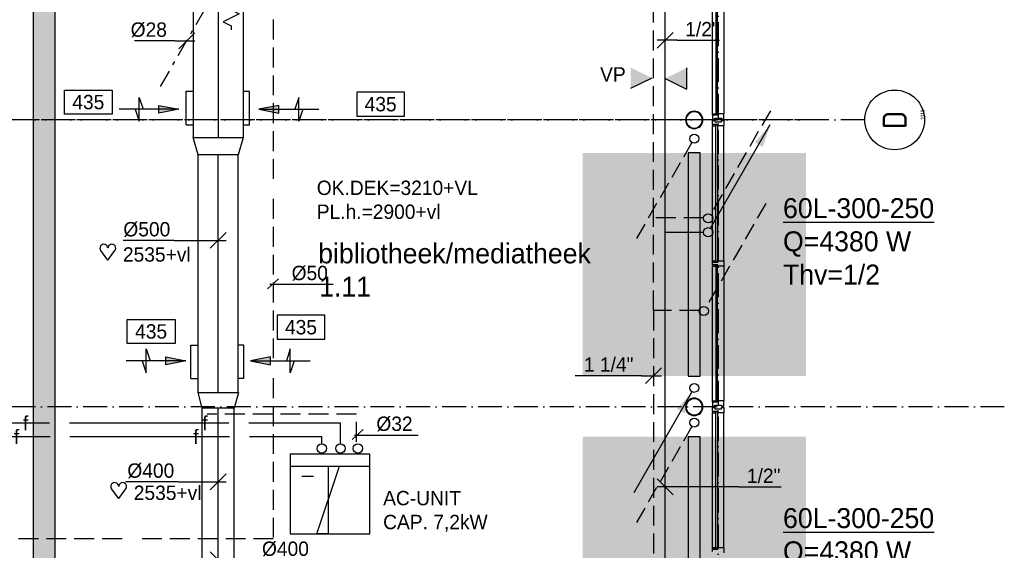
# Model space of a CAD drawing. Extents: x -41378 to 114803, y -24080 to 82188.
# Tile 87 of 137: x 57430 to 69780, y 24827 to 31485. Entities that reach past the tile are written whole.
import ezdxf
from ezdxf.enums import TextEntityAlignment as Align

# ---------------------------------------------------------------- set-up
doc = ezdxf.new("R2010")
doc.units = 0
doc.header["$LTSCALE"] = 50
for name, pattern in [('2322102', [45, 5, -2, 5, -2, 5, -2, 5, -2, 5, -2, 5, -5]), ('2322107', [2000, 1000, 1000]), ('2322108', [7, 5, -2]), ('2322140', [45, 40, -5]), ('CENTER2', [11.25, 7.5, -1.25, 1.25, -1.25]), ('DASHDOT', [9, 6, -1.5, 0, -1.5]), ('DOT2', [1.25, 0, -1.25]), ('LURETOUR', [6, 4, -2])]:
    doc.linetypes.add(name, pattern=pattern)
doc.layers.get('0').update_dxf_attribs({"linetype": 'CONTINUOUS'})
doc.layers.get('DEFPOINTS').update_dxf_attribs({"linetype": 'CONTINUOUS'})
for name, color, linetype in [('AL$7----_STRAMIEN', 1, 'DASHDOT'), ('AL22----_BINNENWAND', 7, 'CONTINUOUS'), ('AL28----_KONSTRUKTIE', 3, 'CONTINUOUS'), ('AL31----_BUITENKOZ', 7, 'CONTINUOUS'), ('ALN-----_BLOCKNAAM', 2, 'CONTINUOUS'), ('ALXOU---_GLAS', 7, 'CONTINUOUS'), ('BOUW', 8, 'CONTINUOUS'), ('KABELGGOOT1', 8, 'CONTINUOUS'), ('WI561---', 1, 'CONTINUOUS'), ('WL$1----', 3, 'CONTINUOUS'), ('WL531---', 4, 'CONTINUOUS'), ('WL5448--', 4, 'CONTINUOUS'), ('WL5502--', 4, 'CONTINUOUS'), ('WL561---', 4, 'CONTINUOUS'), ('WL561---_AANVOER', 4, 'CONTINUOUS'), ('WL561---_RETOUR', 4, 'CONTINUOUS'), ('WL5627--', 4, 'CONTINUOUS'), ('WL570---', 3, 'CONTINUOUS'), ('WL570---_HARTLIJN', 7, 'CONTINUOUS'), ('WL570---_RETOUR', 3, 'CONTINUOUS'), ('WL570---_TOEVOER', 3, 'CONTINUOUS'), ('WM5448--', 1, 'CONTINUOUS'), ('WM5502--', 1, 'CONTINUOUS'), ('WM561---', 1, 'CONTINUOUS'), ('WM570---', 1, 'CONTINUOUS')]:
    doc.layers.add(name, color=color, linetype=linetype)
doc.layers.get('0').freeze()
doc.styles.add('BURO-018', font='BUROFONT.shx', dxfattribs={"height": 90})
doc.styles.add('BURO-025', font='BUROFONT.shx', dxfattribs={"height": 250})
doc.styles.get("Standard").update_dxf_attribs({"font": 'ISOCP'})
doc.dimstyles.new('CEES', dxfattribs={"dimscale": 100, "dimtxt": 3, "dimasz": 3, "dimexe": 1, "dimexo": 1, "dimgap": 1.5, "dimtad": 0, "dimdec": 0, "dimzin": 0, "dimtxsty": 'BURO-018', "dimcen": -3, "dimdle": 1.25, "dimclrd": 1, "dimclre": 1, "dimclrt": 1, "dimazin": 3, "dimtfac": 0.75, "dimtdec": 0, "dimtofl": 0, "dimtmove": 0, "dimatfit": 3, "dimtvp": 1.5, "dimtolj": 1, "dimtzin": 0})

# ---------------------------------------------------------------- blocks, each defined once
blk = doc.blocks.new('2322401')
at = {"color": 0, "linetype": 'CONTINUOUS'}
for p, q in [((-0.5, 0.5, 1), (-0.5, 0.5)), ((-0.5, 0.5, 1), (-0.5, -0.5, 1)), ((0.5, 0.5, 1), (-0.5, 0.5, 1)), ((0.5, 0.5), (-0.5, 0.5)), ((-0.5, 0.5), (-0.5, -0.5)), ((0.5, 0.5, 1), (0.5, 0.5)), ((0.5, -0.5, 1), (0.5, 0.5, 1)), ((0.5, -0.5), (0.5, 0.5)), ((-0.5, -0.5, 1), (-0.5, -0.5)), ((-0.5, -0.5, 1), (0.5, -0.5, 1)), ((-0.5, -0.5), (0.5, -0.5)), ((0.5, -0.5, 1), (0.5, -0.5))]:
    blk.add_line(p, q, dxfattribs=at)
blk = doc.blocks.new('CVHATCH4')
at = {"color": 0, "linetype": 'DOT2'}
blk.add_lwpolyline([(-0.5, 0, 1, 1, 0), (0.5, 0, 1, 1, 0)], format="xyseb", dxfattribs=at)
blk = doc.blocks.new('LDV2108')
at = {"color": 0, "linetype": 'CONTINUOUS'}
for p, q in [((-0.25, -0.43), (-1.19, -2.06)), ((-1.56, -2.71), (-2.5, -4.33)), ((-2.87, -4.98), (-3.81, -6.6)), ((-4.19, -7.25), (-5.12, -8.88)), ((-5.5, -9.53), (-6.44, -11.15))]:
    blk.add_line(p, q, dxfattribs=at)
blk.add_lwpolyline([(-6.75, -11.69, 0, 1, 0), (-5.5, -9.53, 1, 1, 0)], format="xyseb", dxfattribs=at)
blk.add_circle((0, 0), 0.5, dxfattribs=at)
blk = doc.blocks.new('LDV4107')
at = {"color": 0, "linetype": 'CONTINUOUS'}
blk.add_line((-0.25, -0.43), (-6.75, -11.69), dxfattribs=at)
blk.add_lwpolyline([(-0.25, -0.43, 0, 1, 0), (-1.5, -2.6, 1, 1, 0)], format="xyseb", dxfattribs=at)
blk.add_circle((0, 0), 0.5, dxfattribs=at)
blk = doc.blocks.new('2322615')
at = {"color": 0, "linetype": 'CONTINUOUS'}
for p, q in [((-2.5, -7.5), (2.5, 7.5)), ((0, 7.5), (2.5, 7.5)), ((0, 7.5), (0, -7.5)), ((0, -7.5), (-2.5, -7.5))]:
    blk.add_line(p, q, dxfattribs=at)
at = {"color": 0, "linetype": 'CONTINUOUS', "style": 'BURO-018', "flags": 1}
blk.add_attdef('W_ID', (0, 0), '', height=1.8, dxfattribs=at)
blk = doc.blocks.new('LU-ORND')
at = {"color": 0, "linetype": 'CONTINUOUS'}
for p, q in [((-3, 1.5), (-3, -1.5)), ((3, 1.5), (-3, 1.5)), ((3, -1.5), (3, 1.5)), ((-3, -1.5), (3, -1.5))]:
    blk.add_line(p, q, dxfattribs=at)
blk = doc.blocks.new('LU-PIJL6')
at = {"color": 0, "linetype": 'CONTINUOUS'}
for p, q in [((-5, -1.5), (-5, 1.5)), ((-5, 1.5), (-4.5, 0)), ((0, 0), (-7.5, 0)), ((-5.5, 0), (-5, -1.5)), ((-2.5, -0.5), (-2.5, 0.5)), ((-2.5, 0.5), (0, 0)), ((0, 0), (-2.5, -0.5))]:
    blk.add_line(p, q, dxfattribs=at)
blk.add_solid([(-2.5, 0.5), (-2.5, -0.5), (0, 0)], dxfattribs=at)
blk = doc.blocks.new('*D157')
at = {"color": 1, "linetype": 'BYBLOCK'}
for p, q in [((59416, 31958), (60744, 31958)), ((60644, 30673), (60644, 31658)), ((60406, 30373), (60744, 30373))]:
    blk.add_line(p, q, dxfattribs=at)
for points in [[(60594, 31658), (60694, 31658), (60644, 31958)], [(60594, 30673), (60694, 30673), (60644, 30373)]]:
    blk.add_solid(points, dxfattribs=at)
at = {"layer": 'DEFPOINTS', "color": 0, "linetype": 'BYBLOCK'}
for p in [(59316, 31958), (60644, 31958), (60306, 30373)]:
    blk.add_point(p, dxfattribs=at)
at = {"color": 1, "linetype": 'BYBLOCK', "insert": (60367, 31165), "char_height": 180, "attachment_point": 5, "rotation": 90, "style": 'BURO-018'}
blk.add_mtext('\\A1;1590', dxfattribs=at)
blk = doc.blocks.new('*D158')
at = {"color": 1, "linetype": 'BYBLOCK'}
blk.add_line((60803, 30073), (60803, 27493), dxfattribs=at)
for points in [[(60753, 30073), (60853, 30073), (60803, 30373)], [(60753, 27493), (60853, 27493), (60803, 27193)]]:
    blk.add_solid(points, dxfattribs=at)
at = {"layer": 'DEFPOINTS', "color": 0, "linetype": 'BYBLOCK'}
for p in [(60803, 30373), (60803, 27193), (60803, 27193)]:
    blk.add_point(p, dxfattribs=at)
at = {"color": 1, "linetype": 'BYBLOCK', "insert": (60524, 28783), "char_height": 180, "attachment_point": 5, "rotation": 90, "style": 'BURO-018'}
blk.add_mtext('\\A1;3180', dxfattribs=at)
blk = doc.blocks.new('*D159')
at = {"color": 1, "linetype": 'BYBLOCK'}
for p, q in [((60417, 27193), (60744, 27193)), ((60644, 26893), (60644, 24313)), ((60406, 24013), (60744, 24013))]:
    blk.add_line(p, q, dxfattribs=at)
for points in [[(60594, 26893), (60694, 26893), (60644, 27193)], [(60594, 24313), (60694, 24313), (60644, 24013)]]:
    blk.add_solid(points, dxfattribs=at)
at = {"layer": 'DEFPOINTS', "color": 0, "linetype": 'BYBLOCK'}
for p in [(60317, 27193), (60306, 24013), (60644, 24013)]:
    blk.add_point(p, dxfattribs=at)
at = {"color": 1, "linetype": 'BYBLOCK', "insert": (60365, 25603), "char_height": 180, "attachment_point": 5, "rotation": 90, "style": 'BURO-018'}
blk.add_mtext('\\A1;3180', dxfattribs=at)
blk = doc.blocks.new('1010')
at = {"layer": 'AL$7----_STRAMIEN', "color": 7, "linetype": 'CONTINUOUS'}
blk.add_circle((0, 750), 750, dxfattribs=at)
at = {"layer": 'ALN-----_BLOCKNAAM', "linetype": 'CONTINUOUS'}
blk.add_text('1010', height=100, dxfattribs=at).set_placement((0, 0))
blk = doc.blocks.new('A$C5AB06988')
at = {"color": 2, "linetype": 'CONTINUOUS'}
for p, q in [((256, 556), (44, 344)), ((44, 556), (256, 344)), ((150, 300), (150, 250)), ((150, 250), (250, 200)), ((250, 200), (50, 100)), ((50, 100), (150, 50)), ((150, 50), (150, 0))]:
    blk.add_line(p, q, dxfattribs=at)
at = {"color": 2, "linetype": 'CONTINUOUS', "const_width": 150}
for points in [[(97, 397, -0.414214), (97, 503, -1)], [(203, 397, 0.414214), (203, 503, 1)]]:
    blk.add_lwpolyline(points, format="xyb", dxfattribs=at)
at = {"color": 2, "linetype": 'CONTINUOUS'}
blk.add_circle((150, 450), 150, dxfattribs=at)
blk = doc.blocks.new('LDV4109')
at = {"color": 0, "linetype": 'CONTINUOUS'}
for p, q in [((-1.13, -1.95), (-0.25, -0.43)), ((-1.69, -2.92), (-1.5, -2.6)), ((-3, -5.2), (-2.06, -3.57)), ((-3.56, -6.17), (-3.38, -5.85)), ((-4.88, -8.44), (-3.94, -6.82)), ((-5.44, -9.42), (-5.25, -9.09)), ((-6.75, -11.69), (-5.81, -10.07))]:
    blk.add_line(p, q, dxfattribs=at)
blk.add_lwpolyline([(-0.25, -0.43, 0, 1, 0), (-1.5, -2.6, 1, 1, 0)], format="xyseb", dxfattribs=at)
blk.add_circle((0, 0), 0.5, dxfattribs=at)
blk = doc.blocks.new('*U254', base_point=(59527, 31221))
at = {"color": 0, "linetype": 'CONTINUOUS'}
for p, q in [((59627, 31321), (59427, 31121)), ((59377, 31221), (58870, 31221)), ((59377, 31221), (59627, 31221))]:
    blk.add_line(p, q, dxfattribs=at)
at = {"color": 0, "linetype": 'CONTINUOUS', "style": 'BURO-018'}
blk.add_text('%%C28', height=180, dxfattribs=at).set_placement((59277, 31271), align=Align.RIGHT)
blk = doc.blocks.new('*U314', base_point=(65379, 27018))
at = {"color": 0, "linetype": 'CONTINUOUS'}
for p, q in [((65479, 27118), (65279, 26918)), ((65229, 27018), (64399, 27018)), ((65229, 27018), (65479, 27018))]:
    blk.add_line(p, q, dxfattribs=at)
at = {"color": 0, "linetype": 'CONTINUOUS', "style": 'BURO-018'}
blk.add_text('1 1/4"', height=180, dxfattribs=at).set_placement((65129, 27068), align=Align.RIGHT)
blk = doc.blocks.new('*U315', base_point=(65528, 31226))
at = {"color": 0, "linetype": 'CONTINUOUS'}
for p, q in [((65628, 31326), (65428, 31126)), ((65678, 31226), (65428, 31226)), ((65678, 31226), (66208, 31226))]:
    blk.add_line(p, q, dxfattribs=at)
at = {"color": 0, "linetype": 'CONTINUOUS', "style": 'BURO-018'}
blk.add_text('1/2"', height=180, dxfattribs=at).set_placement((65778, 31276))
blk = doc.blocks.new('*U351', base_point=(65528, 25622))
at = {"color": 0, "linetype": 'CONTINUOUS'}
for p, q in [((65628, 25522), (65428, 25722)), ((66452, 25622), (65428, 25622)), ((66452, 25622), (66982, 25622))]:
    blk.add_line(p, q, dxfattribs=at)
at = {"color": 0, "linetype": 'CONTINUOUS', "style": 'BURO-018'}
blk.add_text('1/2"', height=180, dxfattribs=at).set_placement((66552, 25672))
blk = doc.blocks.new('2322140-1')
at = {"layer": 'WM5448--', "color": 0, "style": 'BURO-018'}
for p in [(57504, 26426), (59754, 26426), (57390, 26256), (59640, 26256)]:
    blk.add_text('f', height=180, dxfattribs=at).set_placement(p, align=Align.MIDDLE)
blk = doc.blocks.new('LDV1107')
at = {"color": 0, "linetype": 'CONTINUOUS'}
blk.add_line((0.25, 0.43), (6.75, 11.69), dxfattribs=at)
blk.add_lwpolyline([(6.75, 11.69, 0, 1, 0), (5.5, 9.53, 1, 1, 0)], format="xyseb", dxfattribs=at)
blk.add_circle((0, 0), 0.5, dxfattribs=at)
blk = doc.blocks.new('LDV3108')
at = {"color": 0, "linetype": 'CONTINUOUS'}
for p, q in [((6.75, 11.69), (5.81, 10.07)), ((5.44, 9.42), (4.5, 7.79)), ((4.13, 7.14), (3.19, 5.52)), ((2.81, 4.87), (1.88, 3.25)), ((1.5, 2.6), (0.56, 0.97))]:
    blk.add_line(p, q, dxfattribs=at)
blk.add_lwpolyline([(0.25, 0.43, 0, 1, 0), (1.5, 2.6, 1, 1, 0)], format="xyseb", dxfattribs=at)
blk.add_circle((0, 0), 0.5, dxfattribs=at)
blk = doc.blocks.new('LU-1D-K-1F4')
at = {"color": 0, "linetype": 'CONTINUOUS'}
for p, q in [((-0.5, 250), (0.5, 250)), ((-0.5, -250), (0.5, -250))]:
    blk.add_line(p, q, dxfattribs=at)
at = {"layer": 'WL570---_HARTLIJN', "linetype": 'CENTER2'}
blk.add_line((-0.5, 0), (0.5, 0), dxfattribs=at)
blk = doc.blocks.new('LU-1D-K-190')
at = {"color": 0, "linetype": 'CONTINUOUS'}
for p, q in [((-0.5, 200), (0.5, 200)), ((-0.5, -200), (0.5, -200))]:
    blk.add_line(p, q, dxfattribs=at)
at = {"layer": 'WL570---_HARTLIJN', "linetype": 'CENTER2'}
blk.add_line((-0.5, 0), (0.5, 0), dxfattribs=at)
blk = doc.blocks.new('*U390', base_point=(59104, 24707))
at = {"color": 0, "linetype": 'CONTINUOUS'}
for p, q in [((59404, 24707), (58804, 24707)), ((59004, 24608), (58805, 24807)), ((59404, 24707), (60064, 24707))]:
    blk.add_line(p, q, dxfattribs=at)
at = {"layer": 'WM570---', "linetype": 'CONTINUOUS', "style": 'BURO-018'}
blk.add_text('%%c400', height=180, dxfattribs=at).set_placement((59454, 24757))
blk = doc.blocks.new('LU-1D-K-276')
at = {"color": 0, "linetype": 'CONTINUOUS'}
for p, q in [((-0.5, 315), (0.5, 315)), ((-0.5, -315), (0.5, -315))]:
    blk.add_line(p, q, dxfattribs=at)
at = {"layer": 'WL570---_HARTLIJN', "linetype": 'CENTER2'}
blk.add_line((-0.5, 0), (0.5, 0), dxfattribs=at)
blk = doc.blocks.new('CVRINFO2')
at = {"color": 0, "linetype": 'CONTINUOUS', "style": 'BURO-025'}
for tag, p in [('CV_TEXT125', (0, 0)), ('CV_TEXT225', (0, -4.17)), ('CV_TEXT325', (0, -8.33)), ('CV_TEXT425', (0, -12.5))]:
    blk.add_attdef(tag, p, '', height=2.5, dxfattribs=at)
blk = doc.blocks.new('*U392', base_point=(58903, 25688))
at = {"color": 0, "linetype": 'CONTINUOUS'}
for p, q in [((59003, 25588), (59202, 25787)), ((58603, 25688), (57943, 25688)), ((58603, 25688), (59203, 25688))]:
    blk.add_line(p, q, dxfattribs=at)
at = {"layer": 'WM570---', "linetype": 'CONTINUOUS', "style": 'BURO-018'}
blk.add_text('%%c400', height=180, dxfattribs=at).set_placement((58553, 25738), align=Align.RIGHT)
blk = doc.blocks.new('*U393', base_point=(58853, 28716))
at = {"color": 0, "linetype": 'CONTINUOUS'}
for p, q in [((59003, 28617), (59202, 28816)), ((58553, 28716), (57913, 28716)), ((58553, 28716), (59203, 28716))]:
    blk.add_line(p, q, dxfattribs=at)
at = {"layer": 'WM570---', "linetype": 'CONTINUOUS', "style": 'BURO-018'}
blk.add_text('%%c500', height=180, dxfattribs=at).set_placement((58503, 28766), align=Align.RIGHT)
blk = doc.blocks.new('HART')
at = {"color": 1}
for q in [(-39.7, 52.4), (39.7, 52.4)]:
    blk.add_line((0, 0), q, dxfattribs=at)
for centre, start, end in [((-22.1, 65.7), 0, 217.1867), ((22.1, 65.7), 322.8133, 180)]:
    blk.add_arc(centre, 22.1, start, end, dxfattribs=at)

msp = doc.modelspace()

# ---------------------------------------------------------------- hatches: boundary and pattern name
at = {"layer": 'KABELGGOOT1'}
h = msp.add_hatch(dxfattribs=at)
h.set_pattern_fill('DOTS', color=256, scale=40, style=0)
h.set_pattern_definition([(0, (0, 200000), (31.75, 63.5), [0, -63.5])])
h.paths.add_polyline_path([(57870.6, 38631), (57608.7, 38635.2), (57608.7, 19348.3), (57870.6, 19348.3)])
at = {"layer": 'WL570---'}
h = msp.add_hatch(color=1, dxfattribs=at)
h.paths.add_polyline_path([(65092.5, 30885.7), (65357.3, 30754.9), (65092.5, 30754.9)])
h.paths.add_polyline_path([(65092.5, 30754.9), (65357.3, 30754.9), (65357.3, 30752.3), (65092.5, 30621.5)])
h = msp.add_hatch(color=1, dxfattribs=at)
h.paths.add_polyline_path([(65792.4, 30879), (65527.6, 30748.1), (65792.4, 30748.1)])
h.paths.add_polyline_path([(65792.4, 30748.1), (65527.6, 30748.1), (65527.6, 30745.6), (65792.4, 30614.8)])

# ---------------------------------------------------------------- linework, layer by layer
at = {"layer": 'AL$7----_STRAMIEN', "color": 1}
for p, q in [((66191, 80064.7), (66191, 10167.3)), ((67449.7, 30227.3), (46091, 30227.3)), ((68030.2, 30227.3), (46091, 30227.3)), ((69780.4, 26627.3), (44959.6, 26627.3))]:
    msp.add_line(p, q, dxfattribs=at)
at = {"layer": 'AL22----_BINNENWAND', "color": 3, "linetype": 'CONTINUOUS'}
for p, q in [((59519.4, 30587.8), (59598.1, 30587.8)), ((60311.9, 30582.8), (60233.3, 30582.8)), ((59519.4, 30167.8), (59598.1, 30167.8)), ((60311.9, 30162.8), (60233.3, 30162.8)), ((59578.6, 27402.8), (59657.2, 27402.8)), ((60240.6, 27402.8), (60162, 27402.8)), ((59578.6, 26982.8), (59657.2, 26982.8)), ((60240.6, 26982.8), (60162, 26982.8))]:
    msp.add_line(p, q, dxfattribs=at)
at = {"layer": 'AL28----_KONSTRUKTIE', "color": 8}
for centre, radius, start, end in [((65891, 30227.3), 109.5, 0, 180), ((65891, 30227.3), 101.5, 0, 180), ((65891, 30227.3), 109.5, 180, 0), ((65891, 30227.3), 101.5, 180, 0), ((65891, 26627.3), 109.5, 0, 180), ((65891, 26627.3), 101.5, 0, 180), ((65891, 26627.3), 109.5, 180, 0), ((65891, 26627.3), 101.5, 180, 0)]:
    msp.add_arc(centre, radius, start, end, dxfattribs=at)
at = {"layer": 'AL31----_BUITENKOZ', "color": 8}
for p, q in [((66121.8, 30303.3), (66121.8, 31993.8)), ((66260.8, 31993.8), (66260.8, 30303.3)), ((66121.8, 30286.3), (66121.8, 30303.3)), ((66121.8, 30303.3), (66159.8, 30303.3)), ((66159.8, 30286.3), (66121.8, 30286.3)), ((66188.8, 30286.3), (66121.8, 30286.3)), ((66121.8, 30286.3), (66121.8, 30236.3)), ((66159.8, 30303.3), (66159.8, 30286.3)), ((66159.8, 30303.3), (66163.8, 30303.3)), ((66159.8, 30286.3), (66159.8, 30303.3)), ((66188.8, 30286.3), (66159.8, 30286.3)), ((66163.8, 30303.3), (66163.8, 30290.3)), ((66163.8, 30290.3), (66184.8, 30290.3)), ((66184.8, 30290.3), (66184.8, 30303.3)), ((66184.8, 30303.3), (66188.8, 30303.3)), ((66188.8, 30303.3), (66188.8, 30286.3)), ((66188.8, 30303.3), (66188.8, 30286.3)), ((66260.8, 30303.3), (66188.8, 30303.3)), ((66260.8, 30236.3), (66260.8, 30303.3)), ((66121.8, 30236.3), (66151.3, 30236.3)), ((66121.8, 30168.3), (66121.8, 30218.3)), ((66121.8, 30218.3), (66151.3, 30218.3)), ((66159.8, 30168.3), (66121.8, 30168.3)), ((66121.8, 30168.3), (66121.8, 30151.3)), ((66188.8, 30168.3), (66121.8, 30168.3)), ((66121.8, 28460.8), (66121.8, 30151.3)), ((66121.8, 30151.3), (66159.8, 30151.3)), ((66151.3, 30236.3), (66151.3, 30250.3)), ((66151.3, 30250.3), (66231.3, 30250.3)), ((66151.3, 30218.3), (66151.3, 30204.3)), ((66151.3, 30204.3), (66231.3, 30204.3)), ((66159.8, 30151.3), (66159.8, 30168.3)), ((66188.8, 30168.3), (66159.8, 30168.3)), ((66159.8, 30168.3), (66159.8, 30151.3)), ((66159.8, 30151.3), (66163.8, 30151.3)), ((66163.8, 30151.3), (66163.8, 30164.3)), ((66163.8, 30164.3), (66184.8, 30164.3)), ((66184.8, 30164.3), (66184.8, 30151.3)), ((66184.8, 30151.3), (66188.8, 30151.3)), ((66188.8, 30151.3), (66188.8, 30168.3)), ((66188.8, 30151.3), (66188.8, 30168.3)), ((66260.8, 30151.3), (66188.8, 30151.3)), ((66231.3, 30250.3), (66231.3, 30236.3)), ((66231.3, 30236.3), (66260.8, 30236.3)), ((66231.3, 30204.3), (66231.3, 30218.3)), ((66231.3, 30218.3), (66260.8, 30218.3)), ((66260.8, 30218.3), (66260.8, 30151.3)), ((66260.8, 28460.8), (66260.8, 30151.3)), ((66121.8, 28443.8), (66121.8, 28460.8)), ((66121.8, 28460.8), (66159.8, 28460.8)), ((66121.8, 28410.8), (66121.8, 28443.8)), ((66121.8, 28443.8), (66188.8, 28443.8)), ((66159.8, 28443.8), (66121.8, 28443.8)), ((66159.8, 28410.8), (66121.8, 28410.8)), ((66121.8, 28410.8), (66121.8, 28393.8)), ((66188.8, 28410.8), (66121.8, 28410.8)), ((66159.8, 28460.8), (66163.8, 28460.8)), ((66159.8, 28443.8), (66159.8, 28460.8)), ((66159.8, 28460.8), (66159.8, 28443.8)), ((66188.8, 28443.8), (66159.8, 28443.8)), ((66188.8, 28410.8), (66159.8, 28410.8)), ((66159.8, 28410.8), (66159.8, 28393.8)), ((66159.8, 28393.8), (66159.8, 28410.8)), ((66163.8, 28460.8), (66163.8, 28447.8)), ((66163.8, 28447.8), (66184.8, 28447.8)), ((66163.8, 28393.8), (66163.8, 28406.8)), ((66163.8, 28406.8), (66184.8, 28406.8)), ((66184.8, 28447.8), (66184.8, 28460.8)), ((66184.8, 28460.8), (66188.8, 28460.8)), ((66184.8, 28406.8), (66184.8, 28393.8)), ((66188.8, 28443.8), (66188.8, 28460.8)), ((66188.8, 28460.8), (66260.8, 28460.8)), ((66188.8, 28460.8), (66188.8, 28443.8)), ((66188.8, 28393.8), (66188.8, 28410.8)), ((66188.8, 28393.8), (66188.8, 28410.8)), ((66260.8, 28460.8), (66260.8, 28393.8)), ((66121.8, 28393.8), (66159.8, 28393.8)), ((66121.8, 26703.3), (66121.8, 28393.8)), ((66159.8, 28393.8), (66163.8, 28393.8)), ((66184.8, 28393.8), (66188.8, 28393.8)), ((66260.8, 28393.8), (66188.8, 28393.8)), ((66260.8, 28393.8), (66260.8, 26703.3)), ((66121.8, 26686.3), (66121.8, 26703.3)), ((66121.8, 26703.3), (66159.8, 26703.3)), ((66159.8, 26686.3), (66121.8, 26686.3)), ((66188.8, 26686.3), (66121.8, 26686.3)), ((66121.8, 26686.3), (66121.8, 26636.3)), ((66159.8, 26703.3), (66159.8, 26686.3)), ((66159.8, 26703.3), (66163.8, 26703.3)), ((66159.8, 26686.3), (66159.8, 26703.3)), ((66188.8, 26686.3), (66159.8, 26686.3)), ((66163.8, 26703.3), (66163.8, 26690.3)), ((66163.8, 26690.3), (66184.8, 26690.3)), ((66184.8, 26690.3), (66184.8, 26703.3)), ((66184.8, 26703.3), (66188.8, 26703.3)), ((66188.8, 26703.3), (66188.8, 26686.3)), ((66188.8, 26703.3), (66188.8, 26686.3)), ((66260.8, 26703.3), (66188.8, 26703.3)), ((66260.8, 26636.3), (66260.8, 26703.3)), ((66121.8, 26636.3), (66151.3, 26636.3)), ((66121.8, 26568.3), (66121.8, 26618.3)), ((66121.8, 26618.3), (66151.3, 26618.3)), ((66159.8, 26568.3), (66121.8, 26568.3)), ((66121.8, 26568.3), (66121.8, 26551.3)), ((66188.8, 26568.3), (66121.8, 26568.3)), ((66151.3, 26636.3), (66151.3, 26650.3)), ((66151.3, 26650.3), (66231.3, 26650.3)), ((66151.3, 26618.3), (66151.3, 26604.3)), ((66151.3, 26604.3), (66231.3, 26604.3)), ((66159.8, 26551.3), (66159.8, 26568.3)), ((66188.8, 26568.3), (66159.8, 26568.3)), ((66159.8, 26568.3), (66159.8, 26551.3)), ((66163.8, 26551.3), (66163.8, 26564.3)), ((66163.8, 26564.3), (66184.8, 26564.3)), ((66184.8, 26564.3), (66184.8, 26551.3)), ((66188.8, 26551.3), (66188.8, 26568.3)), ((66188.8, 26551.3), (66188.8, 26568.3)), ((66231.3, 26650.3), (66231.3, 26636.3)), ((66231.3, 26636.3), (66260.8, 26636.3)), ((66231.3, 26604.3), (66231.3, 26618.3)), ((66231.3, 26618.3), (66260.8, 26618.3)), ((66260.8, 26618.3), (66260.8, 26551.3)), ((66121.8, 24860.8), (66121.8, 26551.3)), ((66121.8, 26551.3), (66159.8, 26551.3)), ((66159.8, 26551.3), (66163.8, 26551.3)), ((66184.8, 26551.3), (66188.8, 26551.3)), ((66260.8, 26551.3), (66188.8, 26551.3)), ((66260.8, 24860.8), (66260.8, 26551.3)), ((66121.8, 24843.8), (66121.8, 24860.8)), ((66121.8, 24860.8), (66159.8, 24860.8)), ((66121.8, 24810.8), (66121.8, 24843.8)), ((66121.8, 24843.8), (66188.8, 24843.8)), ((66159.8, 24843.8), (66121.8, 24843.8)), ((66159.8, 24860.8), (66163.8, 24860.8)), ((66159.8, 24843.8), (66159.8, 24860.8)), ((66159.8, 24860.8), (66159.8, 24843.8)), ((66188.8, 24843.8), (66159.8, 24843.8)), ((66163.8, 24860.8), (66163.8, 24847.8)), ((66163.8, 24847.8), (66184.8, 24847.8)), ((66184.8, 24847.8), (66184.8, 24860.8)), ((66184.8, 24860.8), (66188.8, 24860.8)), ((66188.8, 24843.8), (66188.8, 24860.8)), ((66188.8, 24860.8), (66260.8, 24860.8)), ((66188.8, 24860.8), (66188.8, 24843.8)), ((66260.8, 24860.8), (66260.8, 24793.8))]:
    msp.add_line(p, q, dxfattribs=at)
at = {"layer": 'ALXOU---_GLAS', "color": 8}
for p, q in [((66163.8, 32006.8), (66163.8, 30290.3)), ((66184.8, 30290.3), (66184.8, 32006.8)), ((66163.8, 30290.3), (66184.8, 30290.3)), ((66163.8, 28447.8), (66163.8, 30164.3)), ((66163.8, 30164.3), (66184.8, 30164.3)), ((66184.8, 30164.3), (66184.8, 28447.8)), ((66184.8, 28447.8), (66163.8, 28447.8)), ((66184.8, 28406.8), (66163.8, 28406.8)), ((66163.8, 28406.8), (66163.8, 26690.3)), ((66184.8, 26690.3), (66184.8, 28406.8)), ((66163.8, 26690.3), (66184.8, 26690.3)), ((66163.8, 24847.8), (66163.8, 26564.3)), ((66163.8, 26564.3), (66184.8, 26564.3)), ((66184.8, 26564.3), (66184.8, 24847.8)), ((66184.8, 24847.8), (66163.8, 24847.8))]:
    msp.add_line(p, q, dxfattribs=at)
at = {"layer": 'KABELGGOOT1'}
for p, q in [((57603.4, 19344.9, 3040), (57601.9, 38628.8, 2750)), ((57870.6, 38638.3, 2750), (57873.4, 19344.9, 3040))]:
    msp.add_line(p, q, dxfattribs=at)
at = {"layer": 'WL$1----'}
for p, q in [((60820.9, 25885.1), (61817.5, 25885.1)), ((61115.3, 25753.4), (60968.1, 25753.4))]:
    msp.add_line(p, q, dxfattribs=at)
at = {"layer": 'WL5448--', "linetype": '2322140'}
for p, q in [((49054.3, 26426), (61453, 26426)), ((61453, 26164.1), (61453, 26426)), ((49061, 26256.4), (61219.4, 26256.4)), ((61219.4, 26164.1), (61219.4, 26256.4))]:
    msp.add_line(p, q, dxfattribs=at)
at = {"layer": 'WL5502--', "color": 1}
for centre in [(61219.4, 26105.7), (61453, 26105.7), (61672.6, 26105.7)]:
    msp.add_circle(centre, 58.4, dxfattribs=at)
at = {"layer": 'WL561---_AANVOER', "linetype": '2322107'}
for p, q in [((65528.1, 28815.7), (65528.1, 32497.9)), ((65528.1, 24292), (65528.1, 28815.7)), ((66011.1, 28815.7), (65528.1, 28815.7))]:
    msp.add_line(p, q, dxfattribs=at)
at = {"layer": 'WL561---_RETOUR', "linetype": '2322108'}
for p, q in [((65378.5, 28999.9), (65378.5, 32642)), ((65378.5, 27837.2), (65378.5, 28999.9)), ((66011.1, 28999.9), (65378.5, 28999.9)), ((65954.9, 27837.2), (65378.5, 27837.2)), ((65378.5, 27837.2), (65378.5, 24736.7))]:
    msp.add_line(p, q, dxfattribs=at)
at = {"layer": 'WL5627--', "linetype": '2322102'}
for p, q in [((60611.3, 38236.2), (60611.3, 24975.1)), ((61653.1, 26534.6), (59781.2, 26534.6)), ((61653.1, 26189.7), (61653.1, 26534.6)), ((52214.4, 24975.1), (60611.3, 24975.1))]:
    msp.add_line(p, q, dxfattribs=at)
at = {"layer": 'WL570---', "color": 1}
for p, q in [((65792.4, 30879), (65792.4, 30614.8)), ((65357.3, 30752.3), (65092.5, 30621.5)), ((65527.6, 30745.6), (65792.4, 30614.8))]:
    msp.add_line(p, q, dxfattribs=at)
at = {"layer": 'WL570---'}
for p, q in [((59519.4, 30167.8), (59519.4, 30587.8)), ((60311.9, 30162.8), (60311.9, 30582.8)), ((59604.1, 30007.1), (60232.5, 30007.1)), ((59668.1, 29789), (59604.1, 30007.1)), ((60232.5, 30007.1), (60169.1, 29789)), ((60169.1, 29789), (59668.1, 29789)), ((59578.6, 26982.8), (59578.6, 27402.8)), ((60240.6, 26982.8), (60240.6, 27402.8)), ((59669.1, 26807.1), (60172.5, 26807.1)), ((59717.1, 26609.2), (59669.1, 26807.1)), ((60172.5, 26807.1), (60119.1, 26609.2)), ((60119.1, 26609.2), (59717.1, 26609.2)), ((60820.9, 26036.4), (60820.9, 26035.4)), ((60820.9, 26035.4), (60820.9, 25035.4)), ((61820.9, 26035.4), (60820.9, 26035.4)), ((61820.9, 25035.4), (61820.9, 26035.4)), ((60820.9, 25035.4), (61820.9, 25035.4))]:
    msp.add_line(p, q, dxfattribs=at)
at = {"layer": 'WM570---'}
for p, q in [((60539.4, 28109.7), (60675.3, 28235.2)), ((60568.9, 28164.8), (61363.8, 28164.8)), ((61602.2, 26217.8), (61738.2, 26343.3)), ((61631.7, 26272.9), (62426.7, 26272.9))]:
    msp.add_line(p, q, dxfattribs=at)

# ---------------------------------------------------------------- block references
at = {"layer": 'AL$7----_STRAMIEN'}
ref = msp.add_blockref('1010', (68780.2, 30227.3), dxfattribs=dict(at, xscale=0.5, yscale=0.5, zscale=0.5, rotation=90))
ref.add_attrib('STR-NAAM', 'D', dxfattribs={"color": 3, "linetype": 'CONTINUOUS', "height": 300, "rotation": 90}).set_placement((68405.2, 30227.3), align=Align.MIDDLE)
at = {"layer": 'WI561---'}
ref = msp.add_blockref('CVRINFO2', (67004.6, 28995.6), dxfattribs=dict(at, xscale=100, yscale=100, zscale=100))
ref.add_attrib('CV_TEXT125', '%%u60L-300-250', (67004.6, 28995.6), dxfattribs={"layer": '0', "color": 2, "linetype": 'CONTINUOUS', "height": 250, "style": 'BURO-025'})
ref.add_attrib('CV_TEXT225', 'Q=4380 W', (67004.6, 28579), dxfattribs={"layer": '0', "color": 2, "linetype": 'CONTINUOUS', "height": 250, "style": 'BURO-025'})
ref.add_attrib('CV_TEXT325', 'Thv=1/2', (67004.6, 28162.3), dxfattribs={"layer": '0', "color": 2, "linetype": 'CONTINUOUS', "height": 250, "style": 'BURO-025'})
ref = msp.add_blockref('CVRINFO2', (67004.6, 25106.6), dxfattribs=dict(at, xscale=100, yscale=100, zscale=100))
ref.add_attrib('CV_TEXT125', '%%u60L-300-250', (67004.6, 25106.6), dxfattribs={"layer": '0', "color": 2, "linetype": 'CONTINUOUS', "height": 250, "style": 'BURO-025'})
ref.add_attrib('CV_TEXT225', 'Q=4380 W', (67004.6, 24690), dxfattribs={"layer": '0', "color": 2, "linetype": 'CONTINUOUS', "height": 250, "style": 'BURO-025'})
ref.add_attrib('CV_TEXT325', 'Rv=1/2', (67004.6, 24273.3), dxfattribs={"layer": '0', "color": 2, "linetype": 'CONTINUOUS', "height": 250, "style": 'BURO-025'})
at = {"layer": 'WL$1----', "xscale": 56.7, "yscale": 56.7, "zscale": 56.7}
msp.add_blockref('2322615', (61298, 25459.8), dxfattribs=at)
at = {"layer": 'WL531---', "color": 2, "xscale": 120, "yscale": 120, "zscale": 120}
msp.add_blockref('LDV4109', (60005.1, 32049.4), dxfattribs=at)
at = {"layer": 'WL531---'}
msp.add_blockref('A$C5AB06988', (59933.2, 31358.7), dxfattribs=at)
at = {"layer": 'WL531---', "color": 1}
msp.add_blockref('*U254', (59526.6, 31220.6), dxfattribs=at)
at = {"layer": 'WL561---', "xscale": 2800, "yscale": 150, "rotation": 270}
for name, p, zscale in [('CVHATCH4', (65891, 28414.2), 2800), ('2322401', (65891, 28414.2), 900), ('CVHATCH4', (65891, 24851.8), 2800), ('2322401', (65891, 24851.8), 900)]:
    msp.add_blockref(name, p, dxfattribs=dict(at, zscale=zscale))
at = {"layer": 'WL561---_AANVOER', "color": 2}
for name, p, xscale, yscale, zscale in [('LDV1107', (66065.7, 28818), 115.5, 115.5, 115.5), ('LDV4107', (65891, 26865.7), 112.5, 112.5, 112.5)]:
    msp.add_blockref(name, p, dxfattribs=dict(at, xscale=xscale, yscale=yscale, zscale=zscale))
at = {"layer": 'WL561---_RETOUR', "color": 2}
for name, p, xscale, yscale, zscale in [('LDV3108', (66066.7, 28992.7), 115.5, 115.5, 115.5), ('LDV2108', (65891, 29992.3), 112.5, 112.5, 112.5), ('LDV3108', (66010.5, 27830), 115.5, 115.5, 115.5), ('LDV2108', (65891, 26430), 112.5, 112.5, 112.5)]:
    msp.add_blockref(name, p, dxfattribs=dict(at, xscale=xscale, yscale=yscale, zscale=zscale))
at = {"layer": 'WL570---_RETOUR', "linetype": 'LURETOUR'}
for name, p, xscale, rotation in [('LU-1D-K-276', (59919.1, 32056.9), 4099.498403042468, 270), ('LU-1D-K-1F4', (59919.1, 28298), 2981.945324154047, 90), ('LU-1D-K-190', (59919.1, 25118.2), 2981.945324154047, 90)]:
    msp.add_blockref(name, p, dxfattribs=dict(at, xscale=xscale, rotation=rotation))
at = {"layer": 'WL570---_TOEVOER', "linetype": 'CONTINUOUS', "yscale": 100, "zscale": 100}
for p, xscale in [((59427.3, 30360.3), 100), ((60431.5, 30360.3), -100), ((59515.1, 27204.6), 100), ((60324.7, 27204.6), -100)]:
    msp.add_blockref('LU-PIJL6', p, dxfattribs=dict(at, xscale=xscale))
at = {"layer": 'WM5448--'}
msp.add_blockref('2322140-1', (0, 0), dxfattribs=at)
at = {"layer": 'WM561---'}
for name, p in [('*U315', (65528.1, 31226.1)), ('*U314', (65378.5, 27018.5)), ('*U351', (65528.1, 25622.1))]:
    msp.add_blockref(name, p, dxfattribs=at)
at = {"layer": 'WM570---', "color": 1}
ref = msp.add_blockref('LU-ORND', (58290.9, 30451.6), dxfattribs=dict(at, xscale=-100, yscale=100, zscale=100))
ref.add_attrib('LU_TEXT1', '435', dxfattribs={"layer": '0', "color": 1, "linetype": 'CONTINUOUS', "height": 180, "style": 'BURO-018'}).set_placement((58290.9, 30451.6), align=Align.MIDDLE)
ref = msp.add_blockref('LU-ORND', (61957.3, 30425.2), dxfattribs=dict(at, xscale=100, yscale=100, zscale=100))
ref.add_attrib('LU_TEXT1', '435', dxfattribs={"layer": '0', "color": 1, "linetype": 'CONTINUOUS', "height": 180, "style": 'BURO-018'}).set_placement((61957.3, 30425.2), align=Align.MIDDLE)
at = {"layer": 'WM570---'}
for name, p in [('*U393', (59669.1, 28716.2)), ('*U392', (59719.1, 25687.7)), ('*U390', (60119.1, 24707.4))]:
    msp.add_blockref(name, p, dxfattribs=at)
at = {"layer": 'WM570---', "xscale": 2.25, "yscale": 2.25, "zscale": 2.25}
for p in [(58535.6, 28469.1), (58671.6, 25479.3)]:
    msp.add_blockref('HART', p, dxfattribs=at)
at = {"layer": 'WM570---', "color": 1}
ref = msp.add_blockref('LU-ORND', (59078.3, 27574), dxfattribs=dict(at, xscale=-100, yscale=100, zscale=100))
ref.add_attrib('LU_TEXT1', '435', dxfattribs={"layer": '0', "color": 1, "linetype": 'CONTINUOUS', "height": 180, "style": 'BURO-018'}).set_placement((59078.3, 27574), align=Align.MIDDLE)
ref = msp.add_blockref('LU-ORND', (60958.3, 27626.9), dxfattribs=dict(at, xscale=100, yscale=100, zscale=100))
ref.add_attrib('LU_TEXT1', '435', dxfattribs={"layer": '0', "color": 1, "linetype": 'CONTINUOUS', "height": 180, "style": 'BURO-018'}).set_placement((60958.3, 27626.9), align=Align.MIDDLE)

# ---------------------------------------------------------------- texts
at = {"layer": 'BOUW', "color": 1, "style": 'BURO-018'}
for s, p in [('OK.DEK=3210+VL', (61156.4, 29285.5)), ('PL.h.=2900+vl', (61156.4, 28985.5))]:
    msp.add_text(s, height=180, dxfattribs=at).set_placement(p)
at = {"layer": 'BOUW', "style": 'BURO-025'}
for s, p in [('bibliotheek/mediatheek', (61174.5, 28427.5)), ('1.11', (61186.3, 28010.7))]:
    msp.add_text(s, height=250, dxfattribs=at).set_placement(p)
at = {"layer": 'WL570---', "color": 1, "style": 'BURO-018'}
for s, p in [('VP', (64710.6, 30708.6)), ('%%c50', (60840.8, 28217.1)), ('%%c32', (61903.7, 26325.2))]:
    msp.add_text(s, height=180, dxfattribs=at).set_placement(p)
at = {"layer": 'WM5502--', "color": 1, "style": 'BURO-018'}
for s, p in [('AC-UNIT', (61988.9, 25392.5)), ('CAP. 7,2kW', (61988.9, 25092.5))]:
    msp.add_text(s, height=180, dxfattribs=at).set_placement(p)
at = {"layer": 'WM570---', "color": 1, "style": 'BURO-018'}
for p in [(58725, 28449), (58861, 25459.2)]:
    msp.add_text('2535+vl', height=180, dxfattribs=at).set_placement(p)

# ---------------------------------------------------------------- dimensions: what is measured, and where the dimension line sits
at = {"layer": 'WM570---'}
dim = msp.add_linear_dim(base=(61460.8, 31957.8), p1=(61122.5, 30372.8), p2=(60132.7, 31957.8), angle=90, text='1590', dimstyle='CEES', dxfattribs=at)
dim.commit()
dim.dimension.update_dxf_attribs({"geometry": '*D157', "text_midpoint": (61183.4, 31165.3), "insert": (816.5, 0)})
for base, p1, p2, picture, middle, set_off in [((61460.8, 27192.8), (61460.8, 30372.8), (61460.8, 27192.8), '*D158', (61181.5, 28782.8), (657.9, 0)), ((61460.7, 24012.8), (61133.1, 27192.8), (61122.4, 24012.8), '*D159', (61181.4, 25602.8), (816.5, 0))]:
    dim = msp.add_linear_dim(base=base, p1=p1, p2=p2, angle=90, dimstyle='CEES', dxfattribs=at)
    dim.commit()
    dim.dimension.update_dxf_attribs({"geometry": picture, "text_midpoint": middle, "insert": set_off})

doc.saveas('drawing.dxf')
